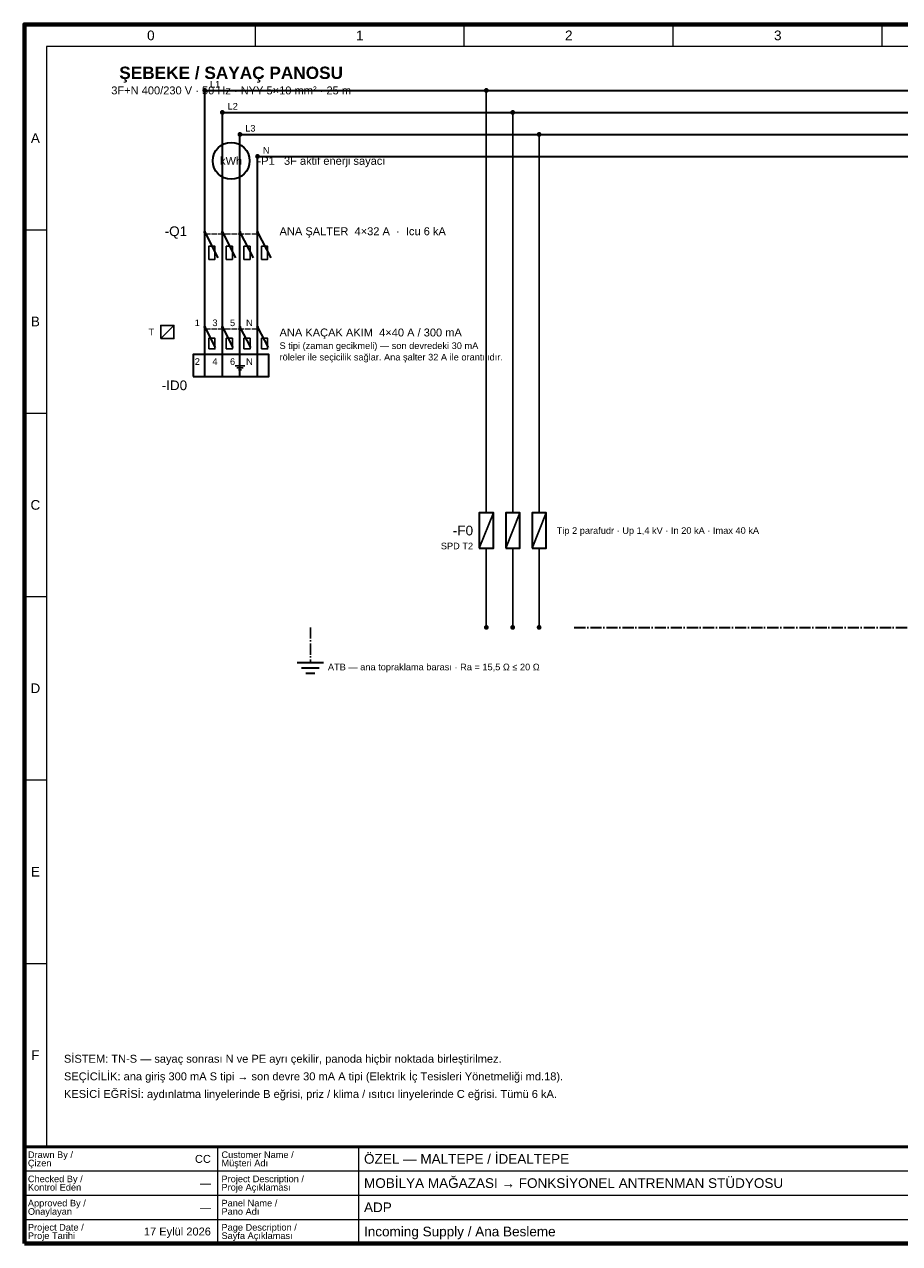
# Paper-space layout '04 Incoming Supply - Ana Besleme' of a CAD drawing. Header units: millimetres. Extents: x 20 to 415, y 10 to 287.
# Tile 1 of 2: x 20 to 219, y 10 to 287. Entities that reach past the tile are written whole.
import ezdxf
from ezdxf.enums import TextEntityAlignment as Align

# ---------------------------------------------------------------- set-up
doc = ezdxf.new("R2010")
doc.units = ezdxf.units.MM
doc.linetypes.add('DASHDOT', pattern=[3.556, 2.54, -0.508, 0, -0.508])
doc.linetypes.add('DASHED', pattern=[1.524, 1.27, -0.254])
for name, color, linetype, lineweight in [('E-SEMA-ANTET', 7, 'Continuous', 50), ('E-SEMA-PE', 7, 'DASHDOT', 35), ('E-SEMA-RAY', 7, 'Continuous', 35), ('E-SEMA-SEMBOL', 7, 'Continuous', 35), ('E-SEMA-TEL', 7, 'Continuous', 25), ('E-SEMA-YAZI', 7, 'Continuous', 18), ('E-SEMA-ZON', 8, 'Continuous', 18)]:
    doc.layers.add(name, color=color, linetype=linetype, lineweight=lineweight)
doc.styles.add('GYM', font='arial.ttf')
doc.styles.add('GYM-B', font='arialbd.ttf')

psp = doc.layouts.new('04 Incoming Supply - Ana Besleme')

# ---------------------------------------------------------------- hatches: boundary and pattern name
at = {"layer": 'E-SEMA-SEMBOL'}
h = psp.add_hatch(color=7, dxfattribs=at)
edge = h.paths.add_edge_path()
edge.add_arc((61, 272), 0.55, 0, 360)
h = psp.add_hatch(color=7, dxfattribs=at)
edge = h.paths.add_edge_path()
edge.add_arc((125, 272), 0.55, 0, 360)
h = psp.add_hatch(color=7, dxfattribs=at)
edge = h.paths.add_edge_path()
edge.add_arc((65, 267), 0.55, 0, 360)
h = psp.add_hatch(color=7, dxfattribs=at)
edge = h.paths.add_edge_path()
edge.add_arc((131, 267), 0.55, 0, 360)
h = psp.add_hatch(color=7, dxfattribs=at)
edge = h.paths.add_edge_path()
edge.add_arc((69, 262), 0.55, 0, 360)
h = psp.add_hatch(color=7, dxfattribs=at)
edge = h.paths.add_edge_path()
edge.add_arc((137, 262), 0.55, 0, 360)
h = psp.add_hatch(color=7, dxfattribs=at)
edge = h.paths.add_edge_path()
edge.add_arc((73, 257), 0.55, 0, 360)
h = psp.add_hatch(color=7, dxfattribs=at)
edge = h.paths.add_edge_path()
edge.add_arc((61, 239.8), 0.35, 0, 360)
h = psp.add_hatch(color=7, dxfattribs=at)
edge = h.paths.add_edge_path()
edge.add_arc((65, 239.8), 0.35, 0, 360)
h = psp.add_hatch(color=7, dxfattribs=at)
edge = h.paths.add_edge_path()
edge.add_arc((69, 239.8), 0.35, 0, 360)
h = psp.add_hatch(color=7, dxfattribs=at)
edge = h.paths.add_edge_path()
edge.add_arc((73, 239.8), 0.35, 0, 360)
h = psp.add_hatch(color=7, dxfattribs=at)
edge = h.paths.add_edge_path()
edge.add_arc((61, 218.24), 0.35, 0, 360)
h = psp.add_hatch(color=7, dxfattribs=at)
edge = h.paths.add_edge_path()
edge.add_arc((65, 218.24), 0.35, 0, 360)
h = psp.add_hatch(color=7, dxfattribs=at)
edge = h.paths.add_edge_path()
edge.add_arc((69, 218.24), 0.35, 0, 360)
h = psp.add_hatch(color=7, dxfattribs=at)
edge = h.paths.add_edge_path()
edge.add_arc((73, 218.24), 0.35, 0, 360)
h = psp.add_hatch(color=7, dxfattribs=at)
edge = h.paths.add_edge_path()
edge.add_arc((125, 150), 0.55, 0, 360)
h = psp.add_hatch(color=7, dxfattribs=at)
edge = h.paths.add_edge_path()
edge.add_arc((131, 150), 0.55, 0, 360)
h = psp.add_hatch(color=7, dxfattribs=at)
edge = h.paths.add_edge_path()
edge.add_arc((137, 150), 0.55, 0, 360)

# ---------------------------------------------------------------- linework, layer by layer
at = {"layer": 'E-SEMA-ANTET', "lineweight": 18}
for p, q in [((64, 10), (64, 32)), ((96, 10), (96, 32)), ((20, 26.5), (410, 26.5)), ((20, 21), (410, 21)), ((20, 15.5), (410, 15.5))]:
    psp.add_line(p, q, dxfattribs=at)
at = {"layer": 'E-SEMA-ANTET', "lineweight": 70}
psp.add_lwpolyline([(20, 10), (410, 10), (410, 287), (20, 287)], close=True, dxfattribs=at)
at = {"layer": 'E-SEMA-ANTET', "lineweight": 50}
psp.add_lwpolyline([(20, 10), (410, 10), (410, 32), (20, 32)], close=True, dxfattribs=at)
at = {"layer": 'E-SEMA-PE', "lineweight": 25}
psp.add_line((85, 150), (85, 142), dxfattribs=at)
at = {"layer": 'E-SEMA-PE', "linetype": 'DASHDOT', "lineweight": 35}
psp.add_line((145, 150), (405, 150), dxfattribs=at)
at = {"layer": 'E-SEMA-RAY', "lineweight": 35}
for p, q in [((61, 272), (145, 272)), ((145, 272), (405, 272)), ((65, 267), (145, 267)), ((145, 267), (405, 267)), ((69, 262), (145, 262)), ((145, 262), (405, 262)), ((73, 257), (145, 257)), ((145, 257), (405, 257))]:
    psp.add_line(p, q, dxfattribs=at)
at = {"layer": 'E-SEMA-SEMBOL', "lineweight": 35}
for p, q in [((61, 239.8), (64, 234)), ((65, 239.8), (68, 234)), ((69, 239.8), (72, 234)), ((73, 239.8), (76, 234)), ((61, 218.24), (63.4, 213.6)), ((65, 218.24), (67.4, 213.6)), ((69, 218.24), (71.4, 213.6)), ((73, 218.24), (75.4, 213.6)), ((82, 142), (88, 142)), ((83, 140.8), (87, 140.8)), ((84, 139.6), (86, 139.6))]:
    psp.add_line(p, q, dxfattribs=at)
at = {"layer": 'E-SEMA-SEMBOL', "linetype": 'DASHED', "lineweight": 18}
for p, q in [((61, 239.4), (73, 239.4)), ((61, 217.8), (73, 217.8))]:
    psp.add_line(p, q, dxfattribs=at)
at = {"layer": 'E-SEMA-SEMBOL', "lineweight": 18}
psp.add_line((51, 215.6), (54, 218.6), dxfattribs=at)
at = {"layer": 'E-SEMA-SEMBOL', "lineweight": 25}
for p, q in [((67.9, 209.4), (70.1, 209.4)), ((68.3, 208.95), (69.7, 208.95)), ((68.65, 208.5), (69.35, 208.5)), ((69, 210.4), (69, 209.4)), ((123.4, 168), (126.6, 176)), ((129.4, 168), (132.6, 176)), ((135.4, 168), (138.6, 176))]:
    psp.add_line(p, q, dxfattribs=at)
for points in [[(61.9, 233.6), (63.3, 233.6), (63.3, 236.6), (61.9, 236.6)], [(65.9, 233.6), (67.3, 233.6), (67.3, 236.6), (65.9, 236.6)], [(69.9, 233.6), (71.3, 233.6), (71.3, 236.6), (69.9, 236.6)], [(73.9, 233.6), (75.3, 233.6), (75.3, 236.6), (73.9, 236.6)], [(51, 215.6), (54, 215.6), (54, 218.6), (51, 218.6)], [(61.9, 213.28), (63.3, 213.28), (63.3, 215.68), (61.9, 215.68)], [(65.9, 213.28), (67.3, 213.28), (67.3, 215.68), (65.9, 215.68)], [(69.9, 213.28), (71.3, 213.28), (71.3, 215.68), (69.9, 215.68)], [(73.9, 213.28), (75.3, 213.28), (75.3, 215.68), (73.9, 215.68)]]:
    psp.add_lwpolyline(points, close=True, dxfattribs=at)
at = {"layer": 'E-SEMA-SEMBOL', "lineweight": 35}
for points in [[(58.4, 207), (75.6, 207), (75.6, 212), (58.4, 212)], [(123.4, 168), (126.6, 168), (126.6, 176), (123.4, 176)], [(129.4, 168), (132.6, 168), (132.6, 176), (129.4, 176)], [(135.4, 168), (138.6, 168), (138.6, 176), (135.4, 176)]]:
    psp.add_lwpolyline(points, close=True, dxfattribs=at)
psp.add_circle((67, 256), 4.2, dxfattribs=at)
at = {"layer": 'E-SEMA-TEL', "lineweight": 25}
for p, q in [((61, 207), (61, 272)), ((61, 272), (125, 272)), ((125, 176), (125, 272)), ((65, 207), (65, 267)), ((131, 176), (131, 267)), ((69, 207), (69, 262)), ((137, 176), (137, 262)), ((73, 207), (73, 257)), ((61, 251.8), (61, 246)), ((65, 251.8), (65, 246)), ((69, 251.8), (69, 246)), ((73, 251.8), (73, 246)), ((61, 242), (61, 239.8)), ((65, 242), (65, 239.8)), ((69, 242), (69, 239.8)), ((73, 242), (73, 239.8)), ((61, 233.6), (61, 232)), ((65, 233.6), (65, 232)), ((69, 233.6), (69, 232)), ((73, 233.6), (73, 232)), ((61, 220), (61, 218.24)), ((65, 220), (65, 218.24)), ((69, 220), (69, 218.24)), ((73, 220), (73, 218.24)), ((61, 213.28), (61, 212)), ((65, 213.28), (65, 212)), ((69, 213.28), (69, 212)), ((73, 213.28), (73, 212)), ((125, 168), (125, 150)), ((131, 168), (131, 150)), ((137, 168), (137, 150))]:
    psp.add_line(p, q, dxfattribs=at)
at = {"layer": 'E-SEMA-TEL', "lineweight": 35}
for p, q in [((61, 207), (61, 272)), ((65, 207), (65, 267)), ((69, 207), (69, 262)), ((73, 207), (73, 257))]:
    psp.add_line(p, q, dxfattribs=at)
at = {"layer": 'E-SEMA-ZON', "lineweight": 18}
for p, q in [((72.5, 282), (72.5, 287)), ((120, 282), (120, 287)), ((167.5, 282), (167.5, 287)), ((215, 282), (215, 287)), ((20, 240.33), (25, 240.33)), ((20, 198.67), (25, 198.67)), ((20, 157), (25, 157)), ((20, 115.33), (25, 115.33)), ((20, 73.67), (25, 73.67)), ((72.5, 32), (72.5, 32)), ((120, 32), (120, 32)), ((167.5, 32), (167.5, 32)), ((215, 32), (215, 32))]:
    psp.add_line(p, q, dxfattribs=at)
psp.add_lwpolyline([(25, 32), (405, 32), (405, 282), (25, 282)], close=True, dxfattribs=at)

# ---------------------------------------------------------------- texts
at = {"layer": 'E-SEMA-ANTET', "style": 'GYM'}
for s, height, p in [('Drawn By /', 1.5, (20.8, 30.2)), ('Customer Name /', 1.5, (64.8, 30.2)), ('ÖZEL — MALTEPE / İDEALTEPE', 2.2, (97.2, 29.25)), ('Çizen', 1.5, (20.8, 28.3)), ('Müşteri Adı', 1.5, (64.8, 28.3)), ('Checked By /', 1.5, (20.8, 24.7)), ('Project Description /', 1.5, (64.8, 24.7)), ('MOBİLYA MAĞAZASI → FONKSİYONEL ANTRENMAN STÜDYOSU', 2.2, (97.2, 23.75)), ('Kontrol Eden', 1.5, (20.8, 22.8)), ('Proje Açıklaması', 1.5, (64.8, 22.8)), ('Approved By /', 1.5, (20.8, 19.2)), ('Panel Name /', 1.5, (64.8, 19.2)), ('Onaylayan', 1.5, (20.8, 17.3)), ('Pano Adı', 1.5, (64.8, 17.3)), ('ADP', 2.2, (97.2, 18.25)), ('Project Date /', 1.5, (20.8, 13.7)), ('Page Description /', 1.5, (64.8, 13.7)), ('Incoming Supply / Ana Besleme', 2.2, (97.2, 12.75)), ('Proje Tarihi', 1.5, (20.8, 11.8)), ('Sayfa Açıklaması', 1.5, (64.8, 11.8))]:
    psp.add_text(s, height=height, dxfattribs=at).set_placement(p, align=Align.MIDDLE_LEFT)
for s, p in [('CC', (62.4, 29.25)), ('—', (62.4, 23.75)), ('—', (62.4, 18.25)), ('17 Eylül 2026', (62.4, 12.75))]:
    psp.add_text(s, height=1.8, dxfattribs=at).set_placement(p, align=Align.MIDDLE_RIGHT)
at = {"layer": 'E-SEMA-SEMBOL', "style": 'GYM'}
for s, height, p in [('kWh', 1.8, (67, 256)), ('I', 2.2, (65, 209.5))]:
    psp.add_text(s, height=height, dxfattribs=at).set_placement(p, align=Align.MIDDLE_CENTER)
at = {"layer": 'E-SEMA-YAZI'}
for s, height, style, p in [('ŞEBEKE / SAYAÇ PANOSU', 2.8, 'GYM-B', (67, 276)), ('3F+N 400/230 V · 50 Hz · NYY 5×10 mm² · 25 m', 1.8, 'GYM', (67, 272))]:
    psp.add_text(s, height=height, dxfattribs=dict(at, style=style)).set_placement(p, align=Align.MIDDLE_CENTER)
at = {"layer": 'E-SEMA-YAZI', "style": 'GYM'}
for s, height, p in [('L1', 1.5, (62.2, 273.4)), ('L2', 1.5, (66.2, 268.4)), ('L3', 1.5, (70.2, 263.4)), ('N', 1.5, (74.2, 258.4)), ('-P1   3F aktif enerji sayacı', 1.8, (73, 256)), ('ANA ŞALTER  4×32 A  ·  Icu 6 kA', 1.8, (78, 240)), ('ANA KAÇAK AKIM  4×40 A / 300 mA', 1.8, (78, 217)), ('S tipi (zaman gecikmeli) — son devredeki 30 mA', 1.5, (78, 214)), ('röleler ile seçicilik sağlar. Ana şalter 32 A ile orantılıdır.', 1.5, (78, 211.4)), ('Tip 2 parafudr · Up 1,4 kV · In 20 kA · Imax 40 kA', 1.5, (141, 172)), ('ATB — ana topraklama barası · Ra = 15,5 Ω ≤ 20 Ω', 1.5, (89, 141)), ('SİSTEM: TN-S — sayaç sonrası N ve PE ayrı çekilir, panoda hiçbir noktada birleştirilmez.', 1.8, (29, 52)), ('SEÇİCİLİK: ana giriş 300 mA S tipi → son devre 30 mA A tipi (Elektrik İç Tesisleri Yönetmeliği md.18).', 1.8, (29, 48)), ('KESİCİ EĞRİSİ: aydınlatma linyelerinde B eğrisi, priz / klima / ısıtıcı linyelerinde C eğrisi. Tümü 6 kA.', 1.8, (29, 44))]:
    psp.add_text(s, height=height, dxfattribs=at).set_placement(p, align=Align.MIDDLE_LEFT)
for s, height, p in [('-Q1', 2.2, (57, 240)), ('1', 1.5, (59.9, 219.2)), ('3', 1.5, (63.9, 219.2)), ('5', 1.5, (67.9, 219.2)), ('N', 1.5, (71.9, 219.2)), ('T', 1.5, (49.5, 217.1)), ('2', 1.5, (59.9, 210.4)), ('4', 1.5, (63.9, 210.4)), ('6', 1.5, (67.9, 210.4)), ('N', 1.5, (71.9, 210.4)), ('-ID0', 2.2, (57, 205)), ('-F0', 2.2, (122, 172)), ('SPD T2', 1.5, (122, 168.5))]:
    psp.add_text(s, height=height, dxfattribs=at).set_placement(p, align=Align.MIDDLE_RIGHT)
at = {"layer": 'E-SEMA-ZON', "style": 'GYM'}
for s, p in [('0', (48.75, 284.5)), ('1', (96.25, 284.5)), ('2', (143.75, 284.5)), ('3', (191.25, 284.5)), ('A', (22.5, 261.17)), ('B', (22.5, 219.5)), ('C', (22.5, 177.83)), ('D', (22.5, 136.17)), ('E', (22.5, 94.5)), ('F', (22.5, 52.83))]:
    psp.add_text(s, height=2.2, dxfattribs=at).set_placement(p, align=Align.MIDDLE_CENTER)

doc.saveas('drawing.dxf')
